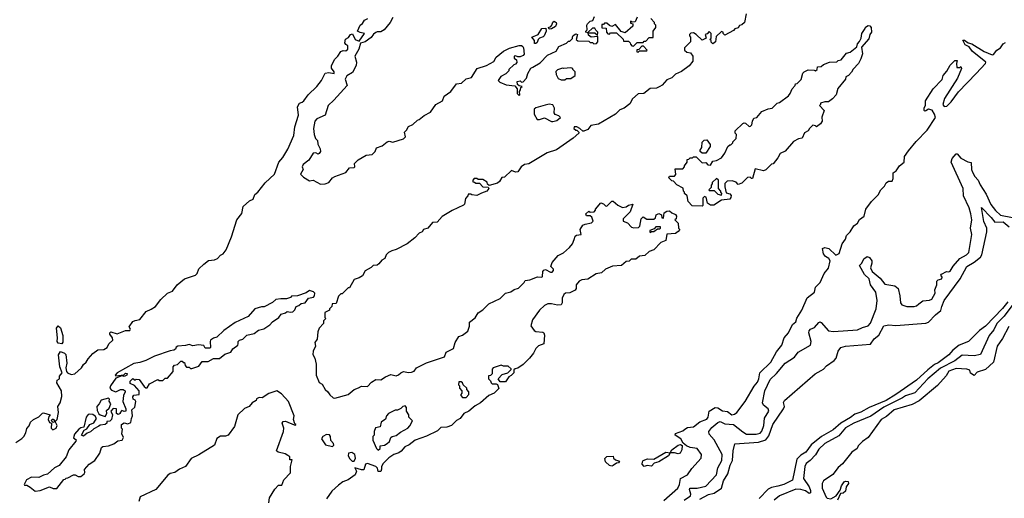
# Model space of a CAD drawing. Extents: x 1966327 to 2147849, y 395140 to 552178.
# Tile 256 of 256: x 2078116 to 2086296, y 529001 to 532979. Entities that reach past the tile are written whole.
import ezdxf

# ---------------------------------------------------------------- set-up
doc = ezdxf.new("R2010")
doc.units = 0

msp = doc.modelspace()

# ---------------------------------------------------------------- linework, layer by layer
at = {"layer": '0CON20XD'}
for points in [[(2078084.4, 529465.6), (2078135, 529497.5), (2078150, 529515), (2078166.2, 529545), (2078175, 529580), (2078195.9, 529604.1), (2078206.2, 529635), (2078230, 529655), (2078275, 529676.7), (2078305, 529707.5), (2078315, 529712.5), (2078370, 529695), (2078358.3, 529681.7), (2078353.3, 529655), (2078365, 529630), (2078380, 529625), (2078376.7, 529585), (2078391.2, 529571.2), (2078418, 529585), (2078427.1, 529605), (2078410, 529640), (2078395, 529630), (2078380, 529645), (2078385, 529660), (2078395, 529660), (2078410, 529640), (2078428, 529655), (2078440, 529715), (2078432, 529765), (2078453.1, 529795), (2078466.3, 529846.3), (2078463.6, 529893.6), (2078425, 529960), (2078428.3, 529981.7), (2078447, 529993), (2078447.5, 530015), (2078470, 530045), (2078448.5, 530095), (2078437.5, 530192.5), (2078455, 530220), (2078488.3, 530208.3), (2078500, 530195), (2078508, 530125), (2078498.8, 530085), (2078504.2, 530054.2), (2078513.3, 530043.3), (2078545, 530029.4), (2078575, 530034.3), (2078628.8, 530085), (2078645, 530112), (2078668.2, 530131.8), (2078685, 530161.2), (2078725, 530204), (2078765.7, 530234.3), (2078815, 530237.1), (2078842.9, 530255), (2078856, 530284), (2078889.2, 530315), (2078886, 530336), (2078864, 530365), (2078864.2, 530375.8), (2078872.5, 530385), (2078925, 530367.5), (2078995, 530396.2), (2079031.2, 530395), (2079036.9, 530406.9), (2079026.4, 530426.4), (2079055, 530469.4), (2079075, 530480), (2079115, 530486.2), (2079166.4, 530553.6), (2079208.3, 530571.7), (2079243.9, 530596.1), (2079287.4, 530652.6), (2079344.6, 530705.4), (2079385, 530722), (2079425, 530774), (2079485, 530826.2), (2079577.5, 530855), (2079590.7, 530869.3), (2079605, 530907.5), (2079645, 530947.5), (2079683.8, 530976.2), (2079735, 530982.5), (2079760, 530995), (2079785, 531022.5), (2079806.4, 531033.6), (2079832.5, 531065), (2079876.2, 531175), (2079920, 531315), (2079960.7, 531369.3), (2079973.9, 531426.1), (2080025, 531473.3), (2080055, 531487.5), (2080070, 531525), (2080093.3, 531545), (2080155, 531623.3), (2080233.3, 531695), (2080270, 531795), (2080303.3, 531835), (2080345, 531902.5), (2080392.3, 532017.7), (2080402.4, 532087.6), (2080431.1, 532185), (2080424.2, 532255.8), (2080441.2, 532285), (2080462.5, 532295), (2080478, 532305), (2080513.8, 532355), (2080586, 532425), (2080623.1, 532475), (2080655, 532534), (2080685, 532540), (2080728.3, 532531.7), (2080727.5, 532545), (2080706.7, 532576.7), (2080706.2, 532595), (2080730.7, 532649.3), (2080758.9, 532675), (2080785, 532715.6), (2080804.2, 532724.2), (2080825, 532720), (2080841.4, 532735), (2080842, 532762), (2080824.3, 532774.3), (2080818.3, 532788.3), (2080823.2, 532816.8), (2080847.3, 532832.7), (2080865, 532857.1), (2080881.2, 532861.2), (2080904, 532815), (2080935, 532800), (2080980, 532865), (2080945, 532872), (2080922.5, 532885), (2080945, 532933.8), (2080962.9, 532947.1), (2080981.2, 532975), (2081009.5, 532990.5)], [(2081215, 532996.7), (2081195, 532956.2), (2081143.3, 532895), (2081115, 532877.5), (2081085, 532878.8), (2081075, 532873.8), (2081055, 532858.8), (2081035, 532832), (2080985, 532795.7), (2080946.4, 532783.6), (2080933.5, 532735), (2080900, 532675), (2080913.3, 532625), (2080910.7, 532599.3), (2080880.2, 532539.8), (2080835, 532512), (2080818.8, 532485), (2080838, 532432), (2080725, 532310), (2080680, 532265), (2080653.9, 532186.1), (2080584, 532156), (2080566.7, 532135), (2080556.7, 532075), (2080563.6, 532023.6), (2080573, 531993), (2080590, 531975), (2080592.5, 531945), (2080613.3, 531905), (2080613.8, 531885), (2080605, 531867.5), (2080595, 531862.5), (2080575, 531872.5), (2080555, 531870), (2080519.3, 531810.7), (2080470, 531775), (2080463.3, 531755), (2080472.5, 531735), (2080450, 531695), (2080475, 531670), (2080525, 531640), (2080555, 531646.7), (2080615, 531613.3), (2080655, 531616.2), (2080683.9, 531626.1), (2080715.8, 531664.2), (2080733.3, 531675), (2080825, 531710), (2080855, 531747.5), (2080895, 531750), (2080900, 531755), (2080897.5, 531785), (2080926.7, 531815), (2080995, 531853.3), (2081045, 531860), (2081070, 531885), (2081080, 531915), (2081128.3, 531931.7), (2081170, 531965), (2081185, 531970), (2081215, 531962.5), (2081305, 531990), (2081320, 532005), (2081312.5, 532045), (2081328.8, 532061.2), (2081345, 532092.5), (2081381.2, 532108.8), (2081420, 532145), (2081435, 532150), (2081476.7, 532183.3), (2081529.3, 532210.7), (2081572.5, 532275), (2081627.5, 532305), (2081643.3, 532345), (2081698, 532382), (2081743.8, 532445), (2081787.3, 532452.7), (2081825, 532486.7), (2081870.8, 532499.2), (2081917.7, 532572.3), (2081995, 532598.6), (2082055, 532632.5), (2082075, 532666.7), (2082135, 532717.5), (2082186.1, 532743.9), (2082265, 532766.2), (2082283.9, 532763.9), (2082296.7, 532756.7), (2082302.5, 532745), (2082306.4, 532693.6), (2082298.3, 532681.7), (2082275, 532671.2), (2082255, 532670), (2082235, 532680), (2082225, 532676.7), (2082225, 532660), (2082242.5, 532645), (2082247, 532623), (2082235, 532610), (2082220, 532605), (2082180, 532565), (2082180, 532555), (2082155, 532530), (2082113.6, 532506.4), (2082090, 532475), (2082105, 532460), (2082158.3, 532438.3), (2082228.3, 532428.3), (2082250, 532405), (2082250, 532365), (2082265, 532350), (2082270, 532355), (2082268.3, 532381.7), (2082277.5, 532395), (2082280, 532415), (2082290, 532425), (2082265, 532430), (2082251.7, 532441.7), (2082250, 532465), (2082275, 532470), (2082285, 532460), (2082298.3, 532461.7), (2082327, 532493), (2082337.5, 532532.5), (2082363.3, 532576.7), (2082380, 532585), (2082439.3, 532620.7), (2082500, 532685), (2082573, 532717), (2082595, 532757.5), (2082660, 532785), (2082675, 532800), (2082685, 532800), (2082708.3, 532821.7), (2082707.5, 532835), (2082715, 532847.5), (2082735, 532862.5), (2082750, 532855), (2082740, 532815), (2082753, 532803), (2082845, 532800), (2082855, 532790), (2082875, 532790), (2082885, 532780), (2082908.3, 532781.7), (2082920, 532795), (2082918.3, 532838.3), (2082863, 532833), (2082841.7, 532851.7), (2082840, 532870), (2082820, 532875), (2082820, 532885), (2082830, 532895), (2082827.5, 532935), (2082832.5, 532945), (2082855, 532966.7), (2082877.5, 532972.5), (2082892.5, 533005)], [(2084151.7, 533028.3), (2084136.7, 532955), (2084115, 532936.7), (2084095, 532930), (2084085, 532912.5), (2084057.5, 532902.5), (2084045, 532890), (2083975, 532850), (2083960, 532865), (2083960, 532875), (2083945, 532880), (2083901.7, 532838.3), (2083897.5, 532795), (2083875, 532780), (2083861.7, 532791.7), (2083860, 532805), (2083850, 532815), (2083860, 532825), (2083860, 532865), (2083845, 532880), (2083828.3, 532861.7), (2083810, 532855), (2083820, 532825), (2083785, 532810), (2083737, 532857), (2083715, 532870), (2083691.7, 532868.3), (2083680, 532855), (2083680, 532845), (2083690, 532835), (2083690, 532795), (2083640, 532745), (2083640, 532725), (2083658.3, 532708.3), (2083690, 532705), (2083707.5, 532675), (2083707.5, 532635), (2083677.5, 532595), (2083615, 532550), (2083565, 532526.7), (2083532.5, 532495), (2083491.9, 532478.1), (2083453.3, 532435), (2083435, 532423.8), (2083405, 532410), (2083355, 532407.5), (2083300, 532365), (2083255, 532362.5), (2083208.1, 532321.9), (2083185, 532278.8), (2083136.7, 532245), (2083101.1, 532228.9), (2083066.2, 532195), (2082925, 532112), (2082860.5, 532099.5), (2082835, 532066.7), (2082803, 532053), (2082793, 532053), (2082770, 532075), (2082745, 532087.5), (2082721.7, 532088.3), (2082720, 532075), (2082735, 532060), (2082745, 532060), (2082760, 532045), (2082760, 532035), (2082713.3, 531995), (2082575, 531896.2), (2082498.3, 531871.7), (2082345, 531782.5), (2082310, 531775), (2082282.5, 531755), (2082255, 531714), (2082235, 531711.2), (2082203, 531727), (2082145, 531670), (2082121.7, 531668.3), (2082102.5, 531635), (2082085, 531621.2), (2082015, 531600), (2082001.7, 531611.7), (2081998.3, 531628.3), (2081965, 531650), (2081925, 531650), (2081915, 531660), (2081891.7, 531658.3), (2081880, 531645), (2081881.7, 531631.7), (2081895, 531630), (2081905, 531620), (2081935, 531620), (2081965, 531590), (2082008.3, 531588.3), (2082012.5, 531575), (2081996.7, 531555), (2081951.4, 531538.6), (2081915, 531516.7), (2081873, 531523), (2081865, 531530), (2081841.7, 531528.3), (2081840, 531515), (2081818.3, 531491.7), (2081810, 531445), (2081803, 531437), (2081708, 531392), (2081626.4, 531343.6), (2081585, 531297.5), (2081545, 531292.5), (2081507.5, 531245), (2081470, 531235), (2081460, 531215), (2081433.9, 531206.1), (2081397.5, 531165), (2081335, 531117.5), (2081245, 531070), (2081207.5, 531057.5), (2081180, 531045), (2081160, 531025), (2081150, 530995), (2081125, 530980), (2081099.3, 530950.7), (2081085, 530940), (2081053, 530937), (2081035, 530920), (2080985, 530892.5), (2080965, 530850), (2080935, 530832.5), (2080895, 530820), (2080855, 530750), (2080845, 530750), (2080795, 530700), (2080785, 530700), (2080765, 530680), (2080745, 530620), (2080711.7, 530618.3), (2080710, 530595), (2080690, 530575), (2080690, 530565), (2080650, 530545), (2080650, 530505), (2080660, 530495), (2080640, 530475), (2080640, 530455), (2080603.3, 530415), (2080592.5, 530385), (2080587.5, 530325), (2080567.5, 530295), (2080573.3, 530265), (2080553, 530223), (2080552.5, 530195), (2080567, 530167), (2080580, 530115), (2080580, 530025), (2080604, 529964), (2080629.3, 529949.3), (2080653.3, 529905), (2080676.4, 529886.4), (2080691.7, 529861.7), (2080720, 529835), (2080735, 529832.5), (2080845, 529863.8), (2080895, 529906.2), (2080932, 529918), (2080955, 529933.8), (2081005, 529931.2), (2081038.8, 529965), (2081075, 529988), (2081115, 529985.8), (2081155, 530010.8), (2081200.7, 530029.3), (2081245, 530020), (2081263.6, 530026.4), (2081282.5, 530045), (2081305, 530056.2), (2081345, 530046), (2081371.1, 530048.9), (2081392.9, 530057.1), (2081412.5, 530085), (2081495, 530127.5), (2081643.9, 530176.1), (2081660, 530215), (2081720.8, 530245), (2081733.8, 530295), (2081764, 530346), (2081795, 530356), (2081839.1, 530390.9), (2081853, 530433), (2081853.3, 530465), (2081899.5, 530500.5), (2081925, 530543.8), (2081965, 530566.2), (2082012.7, 530617.3), (2082108.3, 530661.7), (2082152.5, 530705), (2082195, 530716.2), (2082223.2, 530736.8), (2082261.2, 530748.8), (2082306.4, 530793.6), (2082315, 530810), (2082355, 530817.5), (2082417, 530843), (2082455, 530840), (2082460, 530845), (2082461.2, 530885), (2082471.7, 530898.3), (2082485, 530902.5), (2082525, 530880), (2082538.3, 530881.7), (2082550, 530895), (2082550, 530905), (2082528.3, 530928.3), (2082539.3, 530960.7), (2082590.7, 531019.3), (2082635, 531042.5), (2082682.5, 531085), (2082707.5, 531115), (2082723, 531153), (2082730.8, 531179.2), (2082741.7, 531188.3), (2082780, 531195), (2082773.3, 531235), (2082795, 531270), (2082815, 531280), (2082865, 531290), (2082880, 531305), (2082868.3, 531338.3), (2082855, 531350), (2082825, 531350), (2082820, 531365), (2082843.6, 531386.4), (2082855, 531380), (2082888.3, 531381.7), (2082900, 531395), (2082900, 531405), (2082945, 531457.5), (2082965, 531450), (2082981.7, 531431.7), (2082995, 531430), (2083035, 531470), (2083045, 531470), (2083085, 531437.5), (2083125, 531417.5), (2083155, 531422.5), (2083175, 531436.7), (2083210, 531445), (2083187, 531383), (2083130, 531325), (2083130, 531305), (2083165, 531290), (2083200, 531255), (2083218.3, 531248.3), (2083257.5, 531252.5), (2083268.3, 531261.7), (2083280, 531325), (2083295, 531340), (2083325, 531320), (2083385, 531320), (2083398.3, 531331.7), (2083403.6, 531356.4), (2083425, 531367.5), (2083448.3, 531358.3), (2083451.7, 531331.7), (2083465, 531330), (2083470, 531375), (2083493, 531387), (2083515, 531390), (2083533, 531373), (2083565, 531360), (2083572.5, 531345), (2083570, 531325), (2083560, 531315), (2083587, 531287), (2083590, 531245), (2083600, 531235), (2083585, 531217.5), (2083565, 531203.3), (2083492.5, 531197.5), (2083482.5, 531145), (2083441.7, 531128.3), (2083383, 531067), (2083345, 531052.5), (2083310.7, 531019.3), (2083265, 531012.5), (2083235, 530990), (2083195, 530990), (2083178.3, 530971.7), (2083155, 530970), (2083115, 530936.7), (2083040.7, 530929.3), (2082982.5, 530905), (2082950, 530875), (2082905, 530867.5), (2082835, 530822.5), (2082785, 530817.5), (2082763.6, 530806.4), (2082740, 530775), (2082740, 530745), (2082729.3, 530730.7), (2082685, 530710), (2082650, 530705), (2082637.5, 530695), (2082622.5, 530665), (2082623, 530627), (2082615, 530610), (2082585, 530607.5), (2082535, 530617.5), (2082503.6, 530616.4), (2082477, 530603), (2082434.1, 530565.9), (2082377.5, 530485), (2082363.3, 530435), (2082390, 530395), (2082405, 530387.5), (2082461.7, 530381.7), (2082470, 530375), (2082476.7, 530356.7), (2082470, 530285), (2082425, 530267.5), (2082403.3, 530246.7), (2082383.6, 530206.4), (2082352.5, 530165), (2082297.7, 530112.3), (2082255, 530082.5), (2082232.5, 530077.5), (2082221.7, 530068.3), (2082220, 530045), (2082199.3, 530020.7), (2082180.7, 530009.3), (2082151.7, 529968.3), (2082108.3, 529968.3), (2082090, 529995), (2082125, 530030), (2082170, 530045), (2082198.3, 530071.7), (2082198.3, 530078.3), (2082175, 530100), (2082135, 530100), (2082115, 530107.5), (2082050, 530085), (2082040, 530075), (2082040, 530035), (2082028.3, 530021.7), (2082011.7, 530018.3), (2082010, 529995), (2082028.3, 529978.3), (2082031.7, 529961.7), (2082042.5, 529952.5), (2082075, 529952.5), (2082086.7, 529946.7), (2082097, 529913), (2082057.5, 529875), (2082013.8, 529856.2), (2081945, 529793.3), (2081899.3, 529770.7), (2081882.5, 529755), (2081846.1, 529723.9), (2081805, 529706.7), (2081776.7, 529665), (2081745, 529646.7), (2081702.5, 529605), (2081665, 529591.2), (2081615, 529590), (2081587.7, 529562.3), (2081495, 529516.7), (2081402.5, 529485), (2081352.5, 529445), (2081315, 529427.5), (2081285, 529393.3), (2081265, 529380), (2081223.9, 529366.1), (2081181.7, 529338.3), (2081135, 529290), (2081122.5, 529265), (2081123, 529243), (2081115, 529223.8), (2081095, 529223.8), (2081090, 529250), (2081076.1, 529266.1), (2081005, 529290), (2080990, 529285), (2080975, 529237.5), (2080955, 529236.7), (2080900, 529255), (2080913.3, 529225), (2080902.5, 529195), (2080845, 529154), (2080801.7, 529138.3), (2080765, 529110), (2080710.5, 529059.5), (2080665, 528996.7)], [(2083245, 533000), (2083228.3, 532961.7), (2083205, 532960), (2083191.7, 532968.3), (2083191.7, 532951.7), (2083210, 532945), (2083210, 532925), (2083145, 532870), (2083111.7, 532881.7), (2083065, 532940), (2083035, 532922.5), (2083015, 532930), (2082995, 532950), (2082975, 532950), (2082965, 532940), (2082951.7, 532938.3), (2082951.7, 532911.7), (2082988.3, 532908.3), (2082990, 532875), (2083001.7, 532861.7), (2083015, 532860), (2083025, 532870), (2083075, 532870), (2083128.3, 532818.3), (2083131.7, 532801.7), (2083175, 532800), (2083188.3, 532788.3), (2083190, 532775), (2083201.7, 532761.7), (2083215, 532760)], [(2083215, 532760), (2083245, 532790), (2083295, 532790), (2083305, 532800), (2083318.3, 532801.7), (2083345, 532830), (2083378.3, 532831.7), (2083380, 532885), (2083400, 532915), (2083400, 532935), (2083390, 532945), (2083390, 532955), (2083358.3, 532988.3)], [(2082391.7, 532781.7), (2082392.5, 532805), (2082370, 532835), (2082422.5, 532857.5), (2082455, 532906.7), (2082488.3, 532908.3), (2082490, 532885), (2082473.6, 532846.4), (2082463.6, 532836.4), (2082433.6, 532826.4), (2082422.5, 532815), (2082415, 532790), (2082405, 532782.5), (2082391.7, 532781.7)], [(2082515, 532900), (2082510, 532915), (2082528.3, 532921.7), (2082537.5, 532932.5), (2082545, 532960), (2082556.4, 532966.4), (2082572.5, 532955), (2082576.4, 532943.6), (2082566.4, 532923.6), (2082535, 532902.5), (2082515, 532900)], [(2082915, 532850), (2082920, 532875), (2082901.7, 532891.7), (2082895, 532910), (2082875, 532910), (2082840, 532875), (2082840, 532870), (2082895, 532870), (2082915, 532850)], [(2083785, 531430), (2083701.7, 531431.7), (2083668.3, 531468.3), (2083660, 531515), (2083640, 531535), (2083640, 531545), (2083630, 531555), (2083628.3, 531578.3), (2083575, 531607.5), (2083548.3, 531638.3), (2083535, 531640), (2083510, 531665), (2083515, 531680), (2083555, 531680), (2083568.3, 531691.7), (2083561.7, 531738.3), (2083625, 531740), (2083640, 531755), (2083640, 531765), (2083660, 531795), (2083661.7, 531818.3), (2083675, 531820), (2083685, 531830), (2083705, 531830), (2083715, 531840), (2083735, 531840), (2083785, 531790), (2083815, 531792.5), (2083833.9, 531773.9), (2083855, 531770), (2083875, 531802.5), (2083905, 531807.5), (2083945, 531830), (2083975, 531870), (2084000, 531925), (2084015, 531940), (2084025, 531940), (2084040, 531955), (2084040, 531965), (2084068.3, 531991.7), (2084070, 532025), (2084060, 532035), (2084060, 532055), (2084123.6, 532116.4), (2084135, 532122.5), (2084145, 532120), (2084175, 532092.5), (2084187, 532093), (2084197.5, 532105), (2084202.5, 532135), (2084215, 532160), (2084240, 532165), (2084280, 532215), (2084333, 532237), (2084367, 532243), (2084410, 532285), (2084428.3, 532291.7), (2084503, 532347), (2084517.5, 532365), (2084532.5, 532405), (2084558.3, 532431.7), (2084560, 532445), (2084575, 532450), (2084607, 532483), (2084623.3, 532535), (2084633.9, 532546.1), (2084665, 532562.5), (2084715, 532560), (2084727, 532553), (2084740, 532565), (2084743, 532587), (2084775, 532590), (2084793, 532607), (2084843, 532627), (2084905, 532630), (2084915, 532640), (2084940, 532645), (2084985, 532700), (2085015, 532710), (2085070, 532755), (2085075, 532780), (2085093, 532797), (2085107.5, 532825), (2085113.3, 532865), (2085140, 532905), (2085143, 532917), (2085165, 532930), (2085178.3, 532928.3), (2085190, 532915), (2085192.5, 532875), (2085177.5, 532855), (2085170.7, 532819.3), (2085108.3, 532751.7), (2085117.5, 532695), (2085103.3, 532655), (2085083.6, 532616.4), (2085040.7, 532569.3), (2085026.4, 532543.6), (2085000, 532515), (2084980, 532505), (2084977.5, 532485), (2084913.9, 532406.1), (2084897.5, 532355), (2084869.3, 532320.7), (2084835, 532297.5), (2084805, 532297.5), (2084770, 532285), (2084770, 532275), (2084760, 532265), (2084800, 532225), (2084780.7, 532169.3), (2084782.5, 532135), (2084770, 532115), (2084735, 532087.5), (2084726.7, 532096.7), (2084705, 532102.5), (2084677.5, 532075), (2084667.5, 532055), (2084635, 532037.5), (2084617.5, 531995), (2084585, 531990), (2084543.6, 531966.4), (2084475, 531887.5), (2084435, 531867.5), (2084415, 531830), (2084375, 531782.5), (2084361.7, 531778.3), (2084315, 531730), (2084295, 531723.8), (2084225, 531740), (2084205, 531660), (2084195, 531660), (2084185, 531670), (2084163, 531667), (2084115, 531620), (2084085, 531610), (2084068.3, 531628.3), (2084035, 531640), (2083993.6, 531636.4), (2083973, 531617), (2083975, 531590), (2083985, 531540), (2084015, 531532.5), (2084027, 531517), (2084025, 531500), (2084015, 531487.5), (2083945, 531480), (2083881.7, 531438.3), (2083855, 531437.5), (2083830, 531455), (2083820, 531505), (2083805, 531510), (2083790, 531495), (2083790, 531435), (2083785, 531430)], [(2083466.4, 528983.6), (2083583.2, 529085), (2083596.8, 529115), (2083605.5, 529165), (2083664.1, 529195.9), (2083700.8, 529249.2), (2083776.9, 529335), (2083780.6, 529365), (2083745, 529414.4), (2083685, 529422.5), (2083655, 529437.1), (2083629.2, 529459.2), (2083609.2, 529495), (2083560.6, 529525), (2083565, 529539.2), (2083625, 529562.5), (2083640.8, 529575), (2083665, 529590.6), (2083715, 529594.5), (2083765, 529636.9), (2083825, 529660), (2083835.3, 529674.7), (2083842.9, 529725), (2083895, 529755.3), (2083915, 529752.8), (2083955, 529728.8), (2083995, 529722.9), (2084033.3, 529695), (2084055, 529700.5), (2084075, 529714.4), (2084143.4, 529806.6), (2084216.7, 529933.3), (2084245, 529966), (2084257.3, 529995), (2084266, 530044), (2084355, 530132.5), (2084402.4, 530217.6), (2084448.5, 530275), (2084465.6, 530335), (2084502.7, 530377.3), (2084535.3, 530444.7), (2084565, 530466.7), (2084572.2, 530497.8), (2084614.4, 530565), (2084657, 530667), (2084717.5, 530715), (2084727.5, 530755), (2084766, 530795), (2084799.7, 530870.3), (2084834.5, 530915), (2084847.9, 530975), (2084836.7, 530995), (2084811.2, 531011.2), (2084793.1, 531033.1), (2084784, 531076), (2084805, 531084.3), (2084837.7, 531077.7), (2084895, 531022.2), (2084922.5, 531035), (2084948.8, 531115), (2084975.5, 531155), (2084983.6, 531186.4), (2085014.5, 531215.5), (2085044.3, 531265), (2085075, 531288.6), (2085092, 531318), (2085132, 531345), (2085146, 531405), (2085192.6, 531467.4), (2085247.4, 531522.6), (2085270, 531565), (2085299.2, 531595), (2085315, 531623.3), (2085333.6, 531636.4), (2085365, 531637.5), (2085371.7, 531658.3), (2085373.3, 531705), (2085396, 531724), (2085424.5, 531765.5), (2085464.2, 531795), (2085467, 531843), (2085500.5, 531889.5), (2085563.4, 531966.6), (2085655, 532060), (2085723.1, 532165), (2085715.5, 532195), (2085695, 532226.2), (2085665, 532236.7), (2085645, 532222.5), (2085635, 532220), (2085630, 532225), (2085630, 532245), (2085640.7, 532269.3), (2085641.4, 532305), (2085704.4, 532405.6), (2085778.8, 532481.2), (2085786.7, 532515), (2085818.3, 532551.7), (2085845, 532602.5), (2085885, 532640), (2085905, 532640), (2085897.5, 532615), (2085901.7, 532581.7), (2085927.5, 532582.5), (2085935, 532590), (2085940, 532575), (2085907, 532493), (2085798.8, 532325), (2085784.2, 532275), (2085795, 532258.8), (2085818.3, 532261.7), (2085855, 532296.7), (2085915, 532378.8), (2086062.5, 532532.5), (2086140, 532615), (2086141.2, 532625), (2086027.7, 532717.7), (2086005, 532752.9), (2085971.2, 532771.2), (2085952, 532808), (2085965, 532808), (2085995, 532787.1), (2086025, 532780), (2086127.5, 532715), (2086195, 532686.2), (2086205, 532690), (2086233.3, 532725), (2086263.9, 532746.1), (2086285, 532780), (2086305, 532790)], [(2083255, 532710), (2083265, 532720), (2083325, 532720), (2083330, 532725), (2083298.3, 532758.3), (2083285, 532760), (2083258.3, 532731.7), (2083241.7, 532728.3), (2083241.7, 532711.7), (2083255, 532710)], [(2082645, 532480), (2082658.3, 532491.7), (2082695, 532490), (2082730, 532515), (2082730, 532545), (2082710, 532565), (2082710, 532575), (2082695, 532580), (2082635, 532572.5), (2082625, 532577.5), (2082585, 532562.5), (2082571.2, 532548.8), (2082572.5, 532525), (2082590.7, 532490.7), (2082615, 532480), (2082645, 532480)], [(2082533, 532133), (2082545, 532133.3), (2082577.7, 532142.3), (2082607.5, 532165), (2082595, 532180), (2082565, 532190), (2082557.5, 532205), (2082560, 532245), (2082545, 532272.5), (2082515, 532276.7), (2082480.7, 532269.3), (2082403, 532247), (2082390, 532235), (2082390, 532195), (2082415, 532150), (2082435, 532150), (2082475, 532162.5), (2082533, 532133)], [(2083815, 531870), (2083785, 531870), (2083770, 531885), (2083770, 531895), (2083781.7, 531918.3), (2083785, 531960), (2083803, 531977), (2083825, 531980), (2083851.7, 531941.7), (2083852.5, 531925), (2083815, 531870)], [(2083635, 528985.5), (2083688.3, 529021.7), (2083691.1, 529035), (2083680.3, 529075), (2083684.4, 529085.6), (2083745, 529084.8), (2083815, 529101.8), (2083904.4, 529195), (2083914.8, 529255), (2083950, 529315), (2083950.8, 529365), (2083885, 529485.6), (2083844.3, 529535), (2083842.1, 529555), (2083865, 529590), (2083915, 529631.8), (2083935, 529639.1), (2083958, 529628), (2083975, 529621), (2084046.7, 529615), (2084122.3, 529552.3), (2084155.2, 529535.2), (2084235, 529533.1), (2084267.4, 529542.6), (2084280.3, 529559.7), (2084297.2, 529605), (2084304, 529666), (2084338.2, 529725), (2084334.6, 529745), (2084294.5, 529775), (2084287.3, 529795), (2084306.9, 529895), (2084351.6, 529988.4), (2084402.2, 530037.8), (2084475, 530124.4), (2084552, 530175), (2084581.9, 530215), (2084684.5, 530275), (2084690.4, 530305), (2084672.9, 530375), (2084675, 530393.8), (2084685, 530405.4), (2084718.7, 530421.3), (2084755, 530461.4), (2084765, 530466.9), (2084775, 530463.1), (2084835, 530393.9), (2084876.3, 530386.4), (2085075, 530400), (2085118.2, 530421.8), (2085166, 530434), (2085184, 530456), (2085230.5, 530575), (2085240, 530645), (2085228.9, 530715), (2085185, 530774.3), (2085172.7, 530825), (2085135, 530861.5), (2085094, 530935), (2085112.5, 530955), (2085129.5, 530990.5), (2085155, 531012), (2085175, 531001.4), (2085194.4, 530975), (2085195.7, 530955), (2085182.7, 530917.3), (2085197.5, 530885), (2085265, 530829.5), (2085301.9, 530781.9), (2085385, 530766.4), (2085414.6, 530745), (2085428.9, 530685), (2085434.6, 530625), (2085445, 530607.8), (2085485, 530594.3), (2085545.7, 530595.7), (2085565, 530600), (2085585, 530617.1), (2085618.2, 530641.8), (2085675, 530647.3), (2085692.9, 530655), (2085720, 530705), (2085718, 530735), (2085733.8, 530775), (2085733.8, 530805), (2085745, 530816.7), (2085775.8, 530825), (2085778.6, 530838.6), (2085767.5, 530855), (2085773.3, 530865), (2085815, 530886.9), (2085835, 530884.4), (2085845, 530890), (2085869.5, 530930.5), (2085926.1, 530993.9), (2085981.9, 531025), (2086000.8, 531045), (2086025.3, 531195), (2086014.7, 531245), (2086024.8, 531315.2), (2086018.1, 531365), (2086004, 531414), (2085956.4, 531516.4), (2085953.3, 531575), (2085853, 531795), (2085863.2, 531825), (2085895, 531863.5), (2085905, 531865.5), (2085935, 531828.9), (2085992.7, 531797.3), (2086021.1, 531791.1), (2086023.4, 531735), (2086030.9, 531710.9), (2086051, 531675), (2086078.8, 531645), (2086095.7, 531605.7), (2086145, 531530.2), (2086183.2, 531443.2), (2086222.9, 531393), (2086264, 531354), (2086365, 531333.9)], [(2083945, 531520), (2083950, 531535), (2083940, 531545), (2083940, 531555), (2083920, 531575), (2083920, 531645), (2083905, 531660), (2083870, 531625), (2083870, 531615), (2083860, 531605), (2083860, 531585), (2083840, 531565), (2083845, 531560), (2083885, 531560), (2083915, 531530), (2083945, 531520)], [(2083765.9, 528994.1), (2083837.4, 529032.6), (2083885.7, 529044.3), (2083945, 529086.2), (2083963.2, 529145), (2083999.4, 529205), (2084018.6, 529275), (2084036.6, 529315), (2084043.4, 529396.6), (2084057, 529453), (2084255, 529467.1), (2084315, 529486), (2084340.7, 529519.3), (2084372.5, 529615), (2084462.5, 529745), (2084469.5, 529765), (2084461.7, 529798.3), (2084468.8, 529815), (2084724.6, 530035.4), (2084774.2, 530064.2), (2084794.7, 530075.3), (2084818, 530102), (2084881.2, 530145), (2084900, 530165), (2084916.7, 530225), (2084936.7, 530255), (2084975, 530266.2), (2085185, 530282.9), (2085214.3, 530325.7), (2085252, 530358), (2085295, 530435.6), (2085335, 530442.5), (2085393.2, 530436.8), (2085645, 530456.8), (2085665.9, 530464.1), (2085725, 530526.7), (2085769.2, 530560.8), (2085775.5, 530595), (2085797.2, 530645), (2085929.6, 530825), (2085985, 530928.7), (2086044.4, 530964.4), (2086097.9, 531005), (2086110.3, 531025), (2086150.6, 531215), (2086151.3, 531245), (2086125, 531302), (2086105, 531417.5), (2086185.6, 531335.6), (2086215.6, 531295.6), (2086285, 531299.2), (2086335, 531257.6)], [(2083355, 531210), (2083365, 531220), (2083385, 531220), (2083415, 531240), (2083435, 531240), (2083440, 531245), (2083438.3, 531258.3), (2083401.7, 531258.3), (2083388.3, 531241.7), (2083351.7, 531228.3), (2083350, 531215), (2083355, 531210)], [(2078245, 529058.8), (2078285, 529064.3), (2078365, 529096.7), (2078393, 529083), (2078425, 529081.2), (2078481.7, 529158.3), (2078495, 529160), (2078501.7, 529168.3), (2078515, 529170), (2078563, 529197), (2078577, 529197), (2078600.7, 529180.7), (2078625, 529183.3), (2078652.5, 529205), (2078657.5, 529215), (2078655, 529240), (2078694.1, 529285.9), (2078740, 529315), (2078782, 529375), (2078797, 529423), (2078808.3, 529431.7), (2078855, 529438), (2078897.3, 529452.7), (2078930.8, 529479.2), (2078968, 529485), (2078978, 529505), (2078963.8, 529536.2), (2078970, 529575), (2078962.5, 529585), (2078962.5, 529615), (2078985, 529627.5), (2079015, 529620), (2079038.3, 529631.7), (2079043.8, 529665), (2079053.8, 529685), (2079047.5, 529735), (2079071.7, 529758.3), (2079080, 529805), (2079075, 529817.5), (2079060, 529825), (2079057.5, 529845), (2079065, 529857.5), (2079110, 529865), (2079110, 529895), (2079069.3, 529939.3), (2079033.8, 529955), (2079033.8, 529975), (2079055, 529997.5), (2079075, 529982.5), (2079085, 529992.5), (2079108.3, 529988.3), (2079150.7, 529930.7), (2079165, 529920), (2079175, 529920), (2079195, 529952.5), (2079263, 529987), (2079275, 529980), (2079305, 529980), (2079325, 530000), (2079345, 530000), (2079390, 530055), (2079390, 530095), (2079403, 530107), (2079428.3, 530111.7), (2079455, 530140), (2079465, 530140), (2079475, 530130), (2079485, 530130), (2079490, 530105), (2079501.7, 530091.7), (2079525, 530090), (2079535, 530080), (2079545, 530080), (2079605, 530100), (2079631.2, 530138.8), (2079683, 530137), (2079725, 530162.5), (2079775, 530162.5), (2079821.7, 530198.3), (2079870, 530215), (2079887, 530243), (2079927.5, 530275), (2079932.5, 530285), (2079930, 530305), (2079943.3, 530316.7), (2079970, 530325), (2080002, 530358), (2080065, 530370.8), (2080100.5, 530399.5), (2080145, 530410), (2080195, 530444), (2080215, 530468.8), (2080270, 530505), (2080289.3, 530530.7), (2080325, 530542.5), (2080337, 530553), (2080365, 530548), (2080385, 530552), (2080402.1, 530567.9), (2080414, 530596), (2080435, 530603.3), (2080455, 530620), (2080487.5, 530625), (2080516.4, 530663.6), (2080556.1, 530673.9), (2080566.2, 530685), (2080567, 530707), (2080557, 530717), (2080525, 530727.5), (2080495, 530707.5), (2080425, 530682.5), (2080375, 530680), (2080365, 530670), (2080331.7, 530658.3), (2080285, 530660), (2080245, 530652.5), (2080215, 530627.5), (2080147, 530593), (2080125, 530592.5), (2080070, 530575), (2080015, 530512.5), (2079905, 530462.5), (2079813.3, 530396.7), (2079755, 530340), (2079725, 530332.5), (2079702.5, 530315), (2079697.5, 530305), (2079702.5, 530255), (2079695, 530247.5), (2079658.3, 530248.3), (2079645, 530270), (2079603, 530277), (2079555, 530267.5), (2079525, 530278.8), (2079495, 530270), (2079430, 530265), (2079415, 530256.7), (2079409.2, 530240.8), (2079397.7, 530232.3), (2079365, 530227.5), (2079235, 530183.3), (2079165, 530146.7), (2079115, 530128.8), (2079065, 530122.5), (2078925, 530042.5), (2078910, 530025), (2078915, 530020), (2078981.7, 530028.3), (2078995, 530040), (2079008.3, 530038.3), (2079007.5, 530025), (2078985, 530012.5), (2078965, 530020), (2078915, 530000), (2078871.2, 529935), (2078866.2, 529915), (2078878.8, 529898.8), (2078913.6, 529886.4), (2078955, 529906), (2078975, 529906), (2078992.5, 529895), (2078993.3, 529885), (2078978.1, 529855), (2078973.8, 529805), (2078996.7, 529745), (2078997.5, 529725), (2078985, 529722.5), (2078965, 529730), (2078950, 529715), (2078950, 529705), (2078935, 529697.5), (2078920, 529705), (2078920, 529745), (2078892.3, 529747.7), (2078873.3, 529725), (2078887.5, 529695), (2078880, 529655), (2078865, 529642.5), (2078840, 529640), (2078840, 529625), (2078827, 529613), (2078785, 529607.5), (2078775, 529600), (2078731.2, 529578.8), (2078705, 529553.8), (2078676.4, 529543.6), (2078645, 529517.5), (2078630, 529525), (2078652.5, 529567.5), (2078675, 529577.5), (2078700, 529615), (2078731.2, 529628.8), (2078753.3, 529665), (2078743.3, 529683.3), (2078725, 529697.5), (2078695, 529700.8), (2078683.7, 529696.3), (2078667.1, 529675), (2078648.3, 529591.7), (2078625, 529587.5), (2078607.5, 529575), (2078571.2, 529535), (2078563.9, 529503.9), (2078586.7, 529486.7), (2078583.3, 529475), (2078523.8, 529405), (2078501.2, 529345), (2078445, 529274), (2078406.4, 529253.6), (2078348, 529202), (2078315, 529194.3), (2078275, 529174.3), (2078213.1, 529176.9), (2078173.1, 529155), (2078152.5, 529115), (2078155, 529110), (2078175, 529108.8), (2078204.2, 529094.2), (2078245, 529058.8)], [(2086375, 530623.4), (2086295, 530515.6), (2086232.5, 530455), (2086208.3, 530401.7), (2086170, 530355), (2086097.3, 530195), (2086045.2, 530185.2), (2085945, 530191.3), (2085885, 530144.1), (2085765, 530083.9), (2085660.3, 529995), (2085552.8, 529877.2), (2085475, 529851.5), (2085448.7, 529835)], [(2086325, 530634.2), (2086281.6, 530578.4), (2086139.1, 530430.9), (2086090.8, 530395), (2085996.9, 530303.1), (2085920.6, 530275), (2085867.4, 530232.6), (2085836, 530194), (2085745, 530127.3), (2085715, 530113.7), (2085660.3, 530069.7)], [(2078465, 530284.2), (2078435, 530290.8), (2078428.1, 530305), (2078430.6, 530335), (2078422.5, 530415), (2078435, 530434.2), (2078455, 530418.8), (2078475.4, 530355.4), (2078475, 530300), (2078465, 530284.2)], [(2086332.4, 530427.6), (2086279.9, 530330.1), (2086235, 530265.8), (2086205, 530132), (2086139.7, 530070.3), (2086069.3, 530050.7), (2086045, 530022.5), (2086015, 530040), (2086010, 530065), (2085985.5, 530075.5), (2085895, 530080.5), (2085835, 530057.5), (2085811.7, 530018.3), (2085740.3, 529939.7), (2085588.2, 529811.8), (2085530, 529780), (2085379.4, 529735), (2085318.3, 529681.7), (2085273.3, 529655), (2085163.9, 529506.1), (2085117.1, 529472.9), (2085082.5, 529437.5), (2085072.5, 529415), (2085029.2, 529385), (2084952.3, 529287.7), (2084915, 529258)], [(2085660.3, 530069.7), (2085565, 529981.6), (2085393.3, 529865), (2085313, 529815), (2085173.2, 529755), (2085103, 529717), (2085055, 529701.3), (2085018.3, 529671.8), (2084936.7, 529625), (2084875, 529569.3), (2084775.8, 529515), (2084692, 529445), (2084645.8, 529384.2), (2084605, 529358), (2084572.4, 529325), (2084535, 529152.5), (2084465, 529116.9), (2084415, 529102.7), (2084360.7, 529089.3), (2084335, 529076.4), (2084260, 529000)], [(2081825, 529840), (2081846.7, 529863.3), (2081847.5, 529885), (2081830, 529905), (2081830, 529915), (2081800, 529945), (2081795, 529960), (2081785, 529970), (2081765, 529970), (2081762.5, 529945), (2081770, 529935), (2081770, 529915), (2081790, 529895), (2081790, 529875), (2081780, 529865), (2081780, 529855), (2081795, 529840), (2081825, 529840)], [(2080186.1, 528963.9), (2080192.5, 529005), (2080235, 529077.5), (2080265, 529110), (2080295, 529110), (2080310, 529155), (2080367, 529213), (2080366.7, 529265), (2080380, 529320), (2080361.7, 529321.7), (2080360, 529345), (2080345, 529357.5), (2080321.7, 529371.7), (2080263, 529383), (2080250, 529395), (2080308.8, 529555), (2080310, 529585), (2080296.2, 529625), (2080305, 529638.8), (2080325, 529641.2), (2080395, 529612.5), (2080410, 529610), (2080410, 529615), (2080400.7, 529620.7), (2080390, 529655), (2080397.5, 529685), (2080350, 529805), (2080290, 529870), (2080253.6, 529893.6), (2080185, 529872.5), (2080130, 529835), (2080105, 529838.8), (2080083.6, 529826.4), (2080080, 529815), (2080046.1, 529793.9), (2080022.5, 529765), (2079983.9, 529746.1), (2079927.5, 529695), (2079901.7, 529598.3), (2079846.7, 529525), (2079825, 529516.2), (2079785, 529516.2), (2079753.2, 529496.8), (2079735, 529443.8), (2079605, 529362), (2079539.5, 529330.5), (2079493.3, 529265), (2079445, 529244), (2079405, 529216.2), (2079365, 529206.2), (2079345.9, 529194.1), (2079247.5, 529075), (2079117, 529013), (2079106, 528975)], [(2078825, 529680), (2078840, 529705), (2078838.3, 529731.7), (2078859.2, 529750.8), (2078872.5, 529785), (2078858.3, 529808.3), (2078862.5, 529825), (2078853, 529833), (2078792.1, 529817.9), (2078776.7, 529785), (2078756.2, 529765), (2078760.7, 529730.7), (2078773.6, 529703.6), (2078783.8, 529693.8), (2078825, 529680)], [(2085448.7, 529835), (2085295, 529759.5), (2085185.6, 529684.4), (2085045.6, 529625), (2084975, 529587), (2084921.2, 529518.8), (2084804.6, 529455), (2084755, 529409.7), (2084727.7, 529362.3), (2084684.2, 529315), (2084649.5, 529290.5), (2084639.1, 529265), (2084627.2, 529165), (2084675.2, 529095), (2084686.2, 529065), (2084684.6, 529045.4), (2084675, 529041.5), (2084642.8, 529062.8), (2084605, 529075.2), (2084565, 529076.9), (2084428.8, 529021.2), (2084384.8, 528985.2)], [(2081095, 529400), (2081110, 529415), (2081111.7, 529438.3), (2081147, 529443), (2081170, 529455), (2081188.3, 529471.7), (2081200, 529505), (2081210, 529515), (2081245, 529522.5), (2081279.3, 529550.7), (2081340, 529585), (2081357, 529603), (2081380, 529645), (2081350, 529675), (2081350, 529695), (2081330, 529725), (2081330, 529755), (2081318.3, 529768.3), (2081300, 529765), (2081283, 529747), (2081255, 529732.5), (2081235, 529732.5), (2081180, 529705), (2081163, 529687), (2081155, 529660), (2081120, 529635), (2081110, 529595), (2081073, 529587), (2081060, 529555), (2081060, 529525), (2081050, 529515), (2081050, 529485), (2081080, 529415), (2081095, 529400)], [(2080715, 529431.2), (2080725, 529442.5), (2080723.8, 529455), (2080700.5, 529480.5), (2080698.8, 529515), (2080689.5, 529529.5), (2080665, 529532), (2080633.3, 529515), (2080623.8, 529493.8), (2080656.1, 529446.1), (2080715, 529431.2)], [(2080879.3, 529309.3), (2080895, 529310), (2080906.2, 529335), (2080901.2, 529365), (2080875, 529380.8), (2080846.7, 529375), (2080843.8, 529355), (2080859.5, 529329.5), (2080879.3, 529309.3)], [(2083305, 529266), (2083288, 529285), (2083288.8, 529305), (2083295.9, 529314.1), (2083332.2, 529327.8), (2083385, 529326.7), (2083485, 529383.3), (2083520, 529380), (2083533.3, 529405), (2083585, 529442.5), (2083605, 529448.8), (2083618.6, 529438.6), (2083617.5, 529405), (2083603.2, 529376.8), (2083585, 529370), (2083555, 529378.8), (2083520, 529380), (2083506.1, 529353.9), (2083426.7, 529305), (2083387.5, 529292.5), (2083365, 529269.2), (2083327.7, 529272.3), (2083305, 529266)], [(2083035, 529267.5), (2083015, 529272.5), (2082982.5, 529305), (2082978.3, 529331.7), (2082992.5, 529347.5), (2083045, 529350), (2083050, 529335), (2083065, 529320), (2083098.3, 529308.3), (2083090, 529295), (2083075, 529292.5), (2083045, 529272.5), (2083035, 529267.5)], [(2084915, 529258), (2084872.3, 529197.7), (2084794.3, 529145), (2084783.6, 529125), (2084783.6, 529085), (2084815, 529010.8), (2084825, 529001.4), (2084855, 528996.7), (2084898, 529022), (2084932.5, 529067.5), (2084942.5, 529105), (2084965, 529137.5), (2084975, 529142.5), (2084999.3, 529139.3), (2085002.5, 529125), (2084983, 529097), (2084975, 529060), (2084956.7, 529043.3), (2084935, 529040), (2084911.2, 528985)]]:
    msp.add_lwpolyline(points, dxfattribs=at)

doc.saveas('drawing.dxf')
